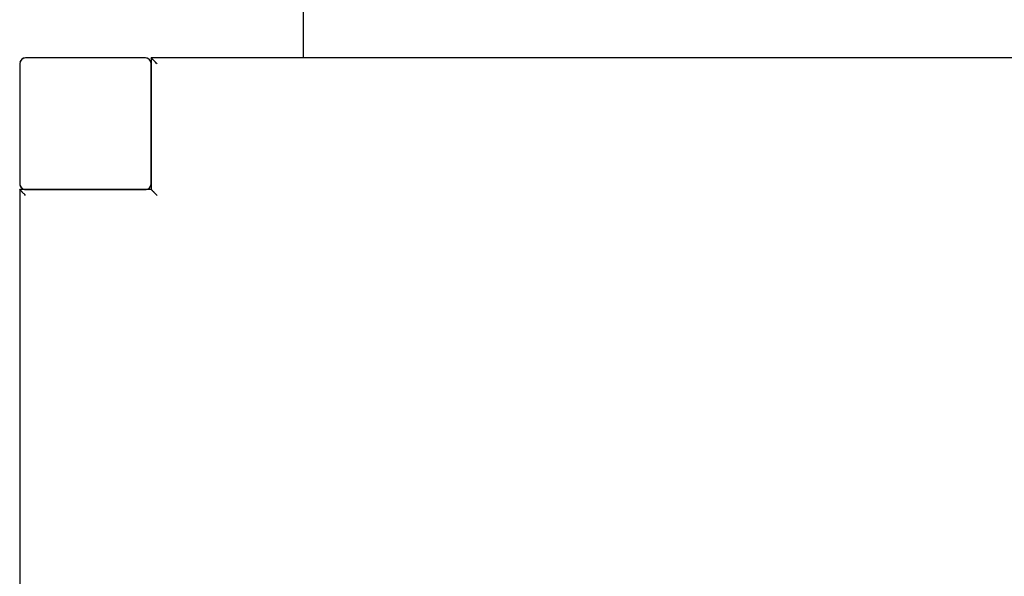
# Model space of a CAD drawing. Header units: centimetres. Extents: x -1062 to 5388, y 1642 to 2943.
# Tile 78 of 90: x 4701 to 4734, y 2530 to 2549. Entities that reach past the tile are written whole.
import ezdxf

# ---------------------------------------------------------------- set-up
doc = ezdxf.new("R2010")
doc.units = ezdxf.units.CM
doc.layers.add('M-XREF', color=252, linetype='Continuous')
doc.layers.add('XREF$0$Meble', color=8, linetype='Continuous')

# ---------------------------------------------------------------- blocks, each defined once
blk = doc.blocks.new('XREF$0$Bimroom_Collection_Dining_Chair_2022 - Dining Chair-V1-Aranżacja_01')
at = {"layer": 'XREF$0$Meble'}
blk.add_line((22.5, -17), (22.5, 21.007), dxfattribs=at)
blk = doc.blocks.new('XREF$0$Bimroom_Collection_Dining_Table_2022 - Dining Table-499016-Aranżacja_01')
at = {"layer": 'XREF$0$Meble'}
for p, q in [((110, -40.5), (110, 40.5)), ((105.5, -40.5), (110, -40.5)), ((105.5, -45), (105.5, -40.5)), ((105.5, -40.7), (105.5, -44.8)), ((109.8, -40.5), (105.7, -40.5)), ((110, -44.8), (110, -40.7)), ((-100, -45), (105.5, -45)), ((105.7, -45), (109.8, -45))]:
    blk.add_line(p, q, dxfattribs=at)
for centre, start, end in [((105.7, -40.7), 90, 180), ((105.7, -40.7), 150, 165), ((105.7, -40.7), 90, 120), ((109.8, -40.7), 360, 90), ((109.8, -40.7), 15, 90), ((105.7, -44.8), 180, 270), ((105.7, -44.8), 195, 270), ((109.8, -44.8), 270, 360), ((109.8, -44.8), 270, 345)]:
    blk.add_arc(centre, 0.2, start, end, dxfattribs=at)
for points in [[(105.3, -40.3), (105.318, -40.317), (105.344, -40.344), (105.377, -40.377), (105.396, -40.396), (105.411, -40.411), (105.425, -40.425), (105.442, -40.442), (105.459, -40.459), (105.474, -40.474), (105.485, -40.485), (105.497, -40.497), (105.5, -40.5), (105.5, -40.5)], [(109.8, -40.3), (109.817, -40.318), (109.844, -40.344), (109.877, -40.377), (109.896, -40.396), (109.911, -40.411), (109.925, -40.425), (109.942, -40.442), (109.959, -40.459), (109.974, -40.474), (109.985, -40.485), (109.997, -40.497), (110, -40.5), (110, -40.5)], [(105.3, -44.8), (105.317, -44.818), (105.344, -44.844), (105.377, -44.877), (105.396, -44.896), (105.411, -44.911), (105.425, -44.925), (105.442, -44.942), (105.459, -44.959), (105.474, -44.974), (105.485, -44.985), (105.497, -44.997), (105.5, -45), (105.5, -45)]]:
    blk.add_open_spline(points, degree=3, knots=[0, 0, 0, 0, 0.166667, 0.25, 0.333333, 0.375, 0.416667, 0.5, 0.583333, 0.666667, 0.75, 0.833333, 1, 1, 1, 1], dxfattribs=at)
blk = doc.blocks.new('XREF')
at = {"layer": 'XREF$0$Meble', "rotation": 180}
for name, p in [('XREF$0$Bimroom_Collection_Dining_Chair_2022 - Dining Chair-V1-Aranżacja_01', (-267.021, 2569.076)), ('XREF$0$Bimroom_Collection_Dining_Table_2022 - Dining Table-499016-Aranżacja_01', (-189.22, 2503.076))]:
    blk.add_blockref(name, p, dxfattribs=at)

msp = doc.modelspace()

# ---------------------------------------------------------------- block references
at = {"layer": 'M-XREF'}
msp.add_blockref('XREF', (5000, 0), dxfattribs=at)

doc.saveas('drawing.dxf')
